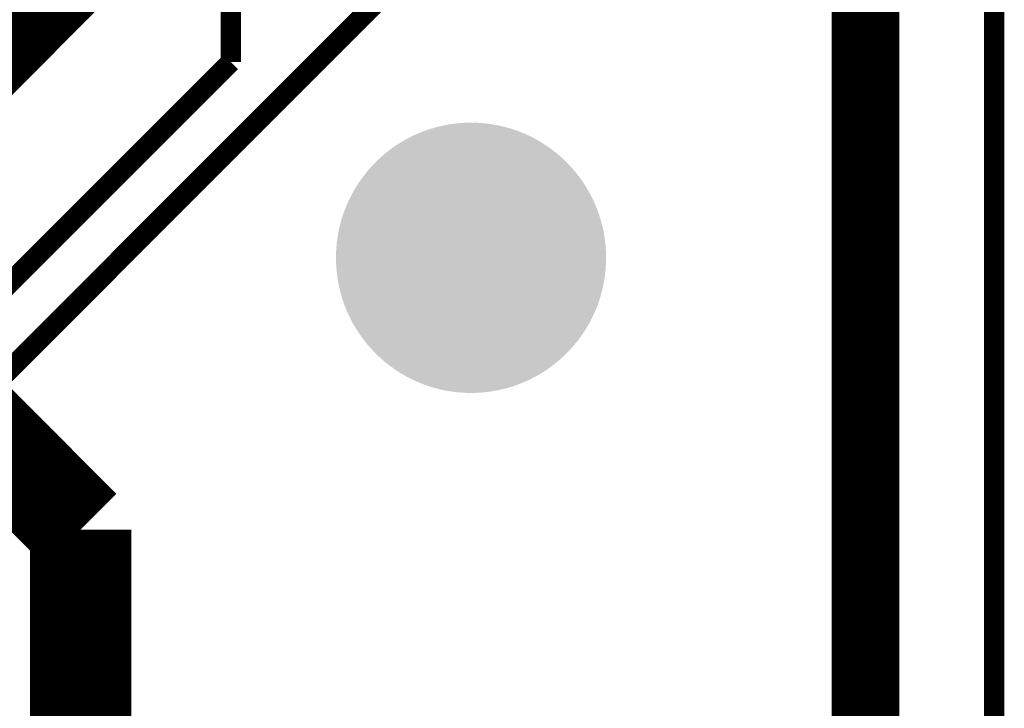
# Model space of a CAD drawing. Header units: millimetres. Extents: x -8 to 125, y -6 to 113.
# Tile 134 of 142: x 104 to 119, y 64 to 74. Entities that reach past the tile are written whole.
import ezdxf

# ---------------------------------------------------------------- set-up
doc = ezdxf.new("R2010")
doc.units = ezdxf.units.MM
for name, color, linetype, true_color in [('Board Outline Layer', 7, 'Continuous', 0xff00ff), ('Bottom Layer', 7, 'Continuous', 0x0000ff), ('Inner2', 7, 'Continuous', 0x008000), ('Multi-Layer', 7, 'Continuous', 0xc0c0c0), ('Top Layer', 7, 'Continuous', 0xff0000)]:
    doc.layers.add(name, color=color, linetype=linetype, true_color=true_color)

msp = doc.modelspace()

# ---------------------------------------------------------------- hatches: boundary and pattern name
at = {"layer": 'Multi-Layer'}
msp.add_hatch(color=256, dxfattribs=at).paths.add_polyline_path([(109, 70.254, 1), (113, 70.254, 1)])

# ---------------------------------------------------------------- linework, layer by layer
at = {"layer": 'Board Outline Layer', "const_width": 0.3}
msp.add_lwpolyline([(2.794, 100.008), (116.078, 100.008), (118.746, 97.536), (118.746, 3.262), (115.042, 0.008), (2.754, 0.008), (0, 3.262), (0, 96.754)], close=True, dxfattribs=at)
at = {"layer": 'Bottom Layer', "const_width": 1}
msp.add_lwpolyline([(116.84, 89.408), (116.84, 13.208)], dxfattribs=at)
at = {"layer": 'Inner2', "const_width": 1.5}
for points in [[(105.218, 74.739), (100.965, 70.486)], [(100.965, 70.486), (105.218, 66.232)], [(105.218, 66.232), (105.218, 52.225)]]:
    msp.add_lwpolyline(points, dxfattribs=at)
at = {"layer": 'Top Layer'}
for points, const_width in [([(116.84, 89.408), (116.84, 16.51)], 1), ([(107.442, 77.978), (107.442, 73.152)], 0.3), ([(87.382, 51.816), (112.93, 77.365)], 0.3), ([(86.868, 52.578), (107.442, 73.152)], 0.3)]:
    msp.add_lwpolyline(points, dxfattribs=dict(at, const_width=const_width))

doc.saveas('drawing.dxf')
